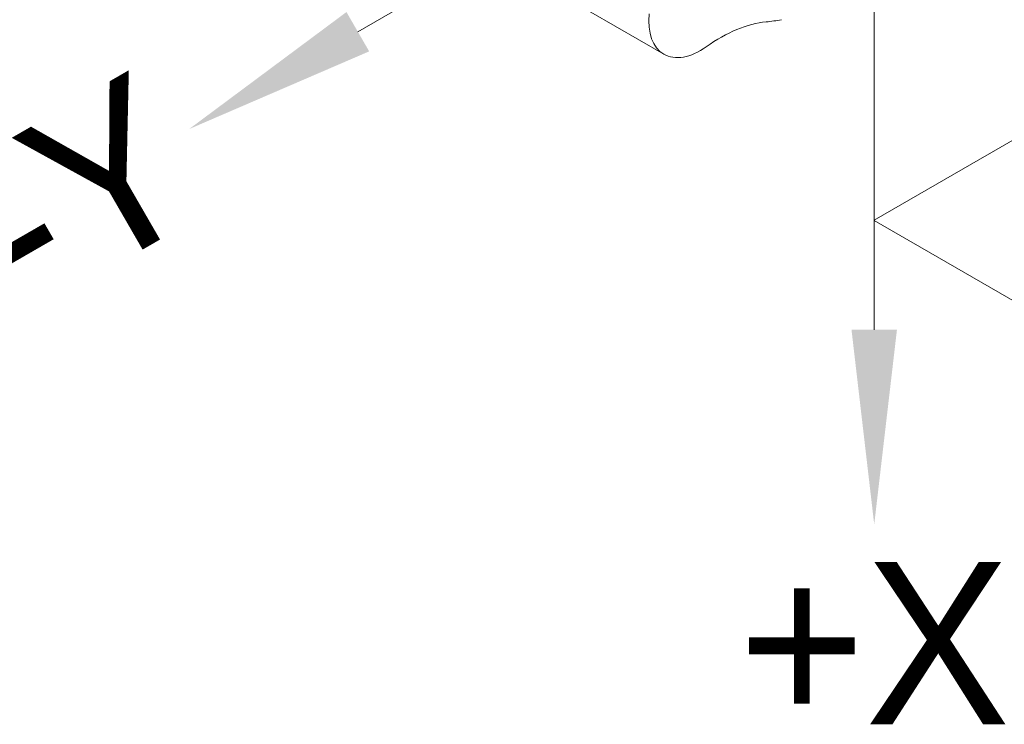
# Model space of a CAD drawing. Header units: millimetres. Extents: x 176 to 9387, y -11044 to -3322.
# Tile 245 of 256: x 9324 to 9349, y -10702 to -10684. Entities that reach past the tile are written whole.
import ezdxf
from ezdxf.enums import TextEntityAlignment as Align

# ---------------------------------------------------------------- set-up
doc = ezdxf.new("R2010")
doc.units = ezdxf.units.MM
doc.header["$LTSCALE"] = 0.3175
for name, color, linetype, lineweight in [('1轮廓实线层', 7, 'Continuous', 18), ('6文字层', 3, 'Continuous', 13), ('7标注层', 4, 'Continuous', 13)]:
    doc.layers.add(name, color=color, linetype=linetype, lineweight=lineweight)

# ---------------------------------------------------------------- blocks, each defined once
blk = doc.blocks.new('MR12-2010-Z')
at = {"layer": '1轮廓实线层'}
blk.add_line((64078.307, -21472.285), (64082.125, -21474.49), dxfattribs=at)
for centre, major_axis, start_param, end_param in [((64083.25, -21472.541), (-1.125, -1.949), 5.383255, 7.183115), ((64088.023, -21464.274), (-5.062, -8.769), 0.392056, 0.46196), ((64083.856, -21478.275), (-2.625, -4.547), 3.533649, 4.041523)]:
    blk.add_ellipse(centre, major_axis=major_axis, ratio=0.57735, start_param=start_param, end_param=end_param, dxfattribs=at)

msp = doc.modelspace()

# ---------------------------------------------------------------- linework, layer by layer
at = {"lineweight": 13}
for p, q in [((9345.42605, -10689.34904), (9352.35426, -10685.34904)), ((9349.92429, -10691.95331), (9345.42967, -10689.35265))]:
    msp.add_line(p, q, dxfattribs=at)
at = {"layer": '1轮廓实线层', "lineweight": 13}
for q in [(9332.70175, -10684.70112), (9345.42967, -10692.04959)]:
    msp.add_line((9345.42967, -10677.35265), q, dxfattribs=at)
at = {"layer": '7标注层', "lineweight": 13}
for points in [[(9332.42175, -10684.21614), (9332.98175, -10685.18609), (9328.54483, -10687.10112)], [(9344.86967, -10692.04959), (9345.98967, -10692.04959), (9345.42967, -10696.84959)]]:
    msp.add_solid(points, dxfattribs=at)

# ---------------------------------------------------------------- block references
at = {"layer": '1轮廓实线层', "lineweight": 13, "xscale": 0.8, "yscale": 0.8, "zscale": 0.8}
msp.add_blockref('MR12-2010-Z', (-41925.45569, 6494.33619), dxfattribs=at)

# ---------------------------------------------------------------- texts
at = {"layer": '6文字层', "lineweight": 13}
msp.add_text('-Y', height=4, rotation=30, dxfattribs=at).set_placement((9328.15908, -10687.32383), align=Align.MIDDLE_RIGHT)
msp.add_text('+X', height=4, dxfattribs=at).set_placement((9345.42967, -10697.77671), align=Align.TOP_CENTER)

doc.saveas('drawing.dxf')
